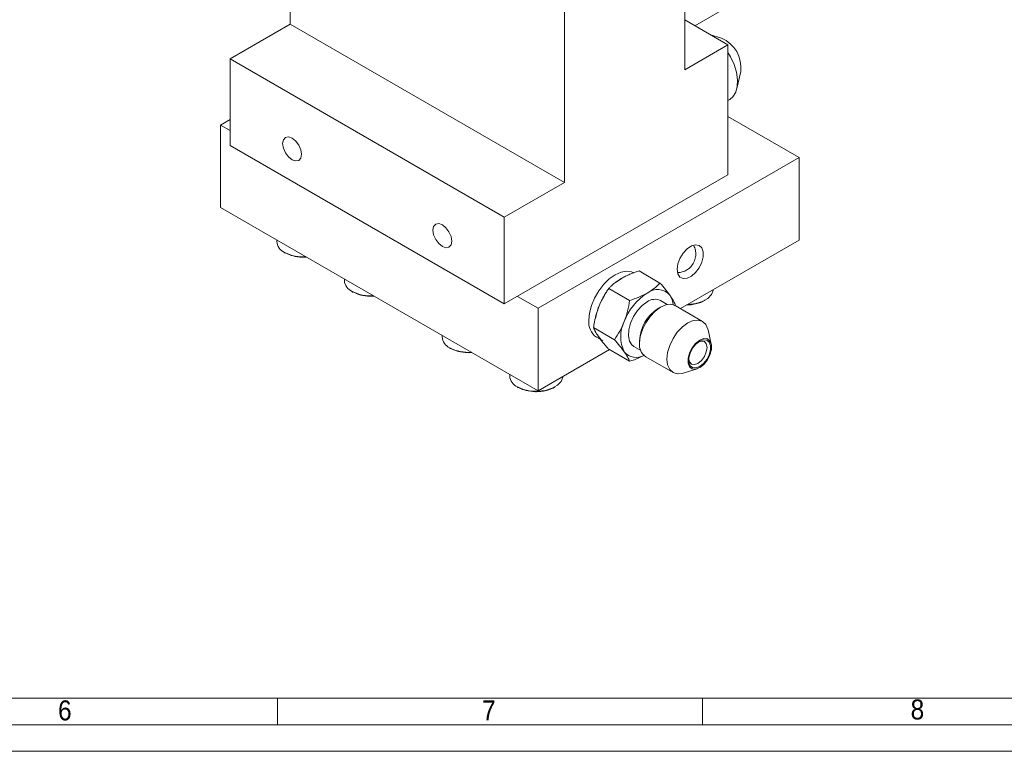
# Model space of a CAD drawing. Header units: millimetres. Extents: x 10 to 831, y 10 to 584.
# Tile 9 of 14: x 451 to 637, y 10 to 148. Entities that reach past the tile are written whole.
import ezdxf

# ---------------------------------------------------------------- set-up
doc = ezdxf.new("R2010")
doc.units = ezdxf.units.MM
doc.linetypes.add('SLD-Solido', pattern=[0])
doc.styles.add('SLDTEXTSTYLE2', font='GOTHIC.TTF', dxfattribs={"width": 0.913})

msp = doc.modelspace()

# ---------------------------------------------------------------- linework, layer by layer
at = {"color": 7, "linetype": 'SLD-Solido', "lineweight": 15}
for p, q in [((502.38559, 146.83302), (502.38559, 172.96445)), ((576.63181, 138.26206), (576.63181, 164.39217)), ((554.00439, 153.77886), (554.00439, 117.03413)), ((578.5632, 146.5358), (588.20251, 152.10045)), ((491.07189, 140.30176), (502.38559, 146.83302)), ((554.00439, 117.03413), (502.38559, 146.83302)), ((576.63181, 147.65076), (584.76354, 142.95641)), ((583.56345, 144.19217), (581.493, 144.84445)), ((584.76354, 142.95641), (576.63181, 138.26206)), ((584.76354, 118.46018), (584.76354, 142.95641)), ((542.69068, 110.50286), (491.07189, 140.30176)), ((491.07189, 123.97094), (491.07189, 140.30176)), ((586.46894, 134.71065), (587.1823, 137.92346)), ((584.76354, 132.45738), (585.11474, 132.66012)), ((489.30412, 127.84888), (491.07189, 128.86939)), ((584.76353, 129.48169), (598.19856, 121.72582)), ((489.30412, 127.84888), (491.07189, 126.82837)), ((489.30412, 112.33461), (489.30412, 127.84888)), ((542.69068, 94.17204), (491.07189, 123.97094)), ((598.19856, 121.72582), (549.05464, 93.35564)), ((598.19856, 121.72582), (598.19856, 106.21155)), ((542.69068, 94.17204), (584.76354, 118.46018)), ((554.00439, 117.03413), (542.69068, 110.50286)), ((549.05464, 77.84136), (489.30412, 112.33461)), ((542.69068, 110.50286), (542.69068, 94.17204)), ((499.86047, 106.24056), (499.86047, 105.92482)), ((598.19856, 106.21155), (575.82564, 93.29593)), ((571.97638, 98.11769), (568.05225, 100.38304)), ((512.58839, 98.89288), (512.58839, 98.57715)), ((564.75241, 98.98852), (563.73399, 98.2783)), ((566.26091, 94.81821), (562.33677, 97.08357)), ((545.16556, 95.60076), (549.05464, 93.35564)), ((573.364, 94.07544), (572.06085, 94.82773)), ((549.05464, 93.35564), (549.05464, 77.84136)), ((572.07431, 93.58206), (571.68148, 93.35522)), ((574.83412, 94.05164), (574.79624, 93.85296)), ((579.99169, 90.89092), (574.85285, 93.85751)), ((563.40317, 87.45269), (559.47903, 89.71805)), ((581.64068, 86.61307), (581.04496, 89.29607)), ((530.97317, 88.27958), (530.97317, 87.96385)), ((560.05062, 87.90434), (560.89192, 87.41866)), ((560.05062, 87.90434), (560.89192, 87.41866)), ((568.14608, 87.23106), (568.14608, 86.77744)), ((562.46065, 85.58049), (549.05464, 77.84136)), ((562.33677, 85.652), (566.26091, 83.38664)), ((567.06063, 86.16616), (568.36378, 85.41387)), ((569.29705, 84.23354), (574.4359, 81.26695)), ((576.34372, 81.1524), (578.96504, 81.97824)), ((543.70109, 80.93191), (543.70109, 80.61617)), ((20, 20), (821, 20))]:
    msp.add_line(p, q, dxfattribs=at)
at = {"color": 7, "linetype": 'SLD-Solido', "lineweight": 0}
for p, q in [((500, 20), (500, 15)), ((580, 20), (580, 15)), ((15, 15), (826, 15)), ((10, 10), (831, 10))]:
    msp.add_line(p, q, dxfattribs=at)
at = {"color": 7, "linetype": 'SLD-Solido', "lineweight": 15, "flags": 128}
for points in [[(585.11474, 132.66012), (585.71681, 133.15162), (586.24536, 134.00134), (586.53813, 135.09404), (586.58042, 136.37492), (586.37013, 137.77977), (585.91779, 139.23812), (585.24609, 140.67686), (584.76354, 141.48193)], [(502.73915, 125.40098), (503.41564, 124.85506), (503.98915, 124.08148), (504.37235, 123.198), (504.50692, 122.33912), (504.37235, 121.63561), (503.98915, 121.19457), (503.41564, 121.08314), (502.73915, 121.31828), (502.06265, 121.8642), (501.48915, 122.63779), (501.10594, 123.52127), (500.97138, 124.38014), (501.10594, 125.08365), (501.48915, 125.52469), (502.06265, 125.63613), (502.73915, 125.40098)], [(531.02342, 109.07282), (531.69991, 108.5269), (532.27342, 107.75331), (532.65662, 106.86983), (532.79119, 106.01096), (532.65662, 105.30745), (532.27342, 104.86641), (531.69991, 104.75497), (531.02342, 104.99012), (530.34692, 105.53604), (529.77342, 106.30963), (529.39022, 107.1931), (529.25565, 108.05198), (529.39022, 108.75549), (529.77342, 109.19653), (530.34692, 109.30797), (531.02342, 109.07282)], [(575.21759, 100.70205), (575.35169, 99.8515), (575.73944, 99.24795), (576.33884, 98.9568), (577.08492, 99.0096), (577.89684, 99.40061), (578.68661, 100.08749), (579.36865, 100.99579), (579.86905, 102.02707), (580.13359, 103.0696), (580.13359, 104.01039), (579.86905, 104.74749), (579.36865, 105.20103), (578.68661, 105.32186), (577.89684, 105.09688), (577.08492, 104.55048), (576.33884, 103.74186), (575.73944, 102.75866), (575.35169, 101.70741), (575.21759, 100.70205)], [(558.60058, 91.10925), (558.72469, 92.45278), (559.09076, 93.87221), (559.68046, 95.29639), (560.46422, 96.65388), (561.40272, 97.87664), (562.44891, 98.90332), (563.55033, 99.68247), (564.65175, 100.175), (565.69795, 100.35622), (566.63645, 100.21704), (567.05005, 100.02903)], [(581.98271, 96.85033), (581.97262, 96.73842), (581.67011, 95.93563), (580.98807, 95.21456), (579.98175, 94.63362), (578.73268, 94.23989), (577.34206, 94.06525), (577.1482, 94.05943)], [(569.56074, 94.58017), (568.60674, 93.87802), (567.7235, 92.92511), (566.97652, 91.79212), (566.4212, 90.56308), (566.09872, 89.32912), (566.03301, 88.18179), (566.22893, 87.20615), (566.67195, 86.47458), (567.06063, 86.16616)], [(574.85285, 93.85751), (574.03938, 94.10864), (573.09181, 94.01487), (572.07494, 93.58243), (571.05808, 92.84082), (570.11051, 91.84056), (569.29682, 90.64983), (568.67245, 89.34976), (568.27996, 88.02897), (568.14608, 86.77744)], [(581.04496, 89.29607), (581.00878, 89.44397), (580.61629, 90.31161), (579.99192, 90.89079), (579.17823, 91.14205), (578.23066, 91.04827), (577.21379, 90.61584), (576.19693, 89.87423), (575.24936, 88.87397), (574.43567, 87.68323), (573.8113, 86.38317), (573.41881, 85.06237), (573.28493, 83.81085), (573.41881, 82.71389), (573.8113, 81.84626), (574.43567, 81.26708), (575.24936, 81.01582), (576.19693, 81.10959), (576.34372, 81.1524)], [(579.46023, 87.3642), (578.69546, 86.76699), (578.02293, 85.93036), (577.52376, 84.95524), (577.25816, 83.95924), (577.25816, 83.06248), (577.52376, 82.37314), (578.02293, 81.97435), (578.69546, 81.91421), (579.46023, 82.19999), (580.22501, 82.7972), (580.89754, 83.63382), (581.39671, 84.60894), (581.66231, 85.60494), (581.66231, 86.5017), (581.39671, 87.19105), (580.89754, 87.58984), (580.22501, 87.64998), (579.46023, 87.3642)], [(579.28007, 87.05248), (579.77446, 87.19571), (580.33247, 87.08729), (580.70533, 86.65815), (580.83626, 85.97364), (580.70533, 85.13796), (580.33247, 84.27833), (579.77446, 83.52563), (579.11622, 82.99445), (578.45799, 82.76566), (577.89998, 82.87407), (577.52712, 83.30321), (577.40404, 83.80273)], [(579.46023, 82.39861), (578.75429, 82.13482), (578.13349, 82.19033), (577.67272, 82.55844), (577.42754, 83.19476), (577.42754, 84.02253), (577.67272, 84.94192), (578.13349, 85.84203), (578.75429, 86.6143), (579.46023, 87.16558), (580.16618, 87.42937), (580.78698, 87.37386), (581.24775, 87.00575), (581.49292, 86.36943), (581.49292, 85.54165), (581.24775, 84.62226), (580.78698, 83.72215), (580.16618, 82.94989), (579.46023, 82.39861)], [(553.69844, 80.52217), (553.68835, 80.41026), (553.38584, 79.60747), (552.7038, 78.88639), (551.69748, 78.30546), (550.44841, 77.91173), (549.05779, 77.73709), (547.63826, 77.7957), (546.30484, 78.08281), (545.16556, 78.57515)]]:
    msp.add_lwpolyline(points, dxfattribs=at)
at = {"color": 7, "linetype": 'SLD-Solido', "lineweight": 15}
for centre, radius, start, end in [((581.21496, 138.6575), 6.01232, 352.9872516, 67.007331), ((502.3221, 106.14519), 2.47148, 185.1154632, 246.2046829), ((504.81833, 110.6323), 7.59908, 242.6314212, 274.2409459), ((515.05003, 98.79752), 2.47148, 185.1154854, 246.2046572), ((517.54625, 103.28463), 7.59908, 242.6314192, 274.2409446), ((571.50805, 93.8292), 3.07787, 40.5326612, 129.2483119), ((570.59889, 89.79412), 10.84853, 147.4551955, 171.1397919), ((575.35492, 87.16582), 10.74333, 122.6379171, 159.7729407), ((571.02284, 92.56253), 2.49171, 65.3808619, 125.9294275), ((570.48033, 93.64877), 4.0115, 5.356396, 32.9294663), ((575.69567, 86.95533), 7.55462, 122.0970598, 177.9082945), ((562.02014, 90.72592), 3.44098, 173.6037689, 235.0840427), ((570.99028, 88.02234), 6.39077, 153.4364078, 206.5635922), ((533.4348, 88.18421), 2.47148, 185.1154906, 246.2046699), ((562.63045, 89.48824), 2.6621, 204.7081327, 238.8324219), ((535.93102, 92.67127), 7.59903, 242.6313054, 274.2410684), ((570.7859, 86.43948), 2.66137, 172.7044273, 235.9833602), ((567.52468, 87.00274), 2.9059, 219.2425094, 299.6953252), ((546.16273, 80.83654), 2.47148, 185.1155159, 246.2046445)]:
    msp.add_arc(centre, radius, start, end, dxfattribs=at)
for points, knots in [([(501.50171, 103.78172), (501.46005, 103.75767), (501.41123, 103.74942), (501.34219, 103.78928), (501.32494, 103.83569), (501.32494, 103.88381)], [0, 0, 0, 0, 0.5, 0.5, 1, 1, 1, 1]), ([(501.50171, 103.78172), (501.84585, 103.61287), (502.62529, 103.23042), (503.94801, 103.00352), (504.94697, 102.95366), (505.36156, 103.00276), (505.45079, 103.01333)], [0, 0, 0, 0, 0.311705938, 0.705986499, 0.936721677, 1, 1, 1, 1]), ([(575.33981, 100.0776), (575.62664, 100.10164), (576.23113, 100.15229), (576.98827, 100.50748), (577.7028, 101.04265), (578.29364, 101.77717), (578.61295, 102.59818), (578.73338, 103.36927), (578.7032, 104.08995), (578.55182, 104.76674), (578.33149, 105.11252), (578.2694, 105.20997)], [0, 0, 0, 0, 0.121071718, 0.255149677, 0.346507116, 0.497998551, 0.646907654, 0.713620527, 0.827044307, 0.951256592, 1, 1, 1, 1]), ([(568.05224, 100.38304), (567.92728, 100.34266), (567.68051, 100.26291), (567.32081, 100.13899), (566.97494, 100.01385), (566.64326, 99.88709), (566.28701, 99.74319), (565.90909, 99.57983), (565.37562, 99.33021), (564.74508, 98.99623), (564.16693, 98.63291), (563.73686, 98.32721), (563.40076, 98.06875), (563.04995, 97.7738), (562.68417, 97.43851), (562.45424, 97.20359), (562.33677, 97.08357)], [0, 0, 0, 0, 0.052357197, 0.103388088, 0.153119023, 0.201578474, 0.248797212, 0.312063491, 0.374138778, 0.499802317, 0.624517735, 0.686189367, 0.749154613, 0.829137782, 0.91270764, 1, 1, 1, 1]), ([(514.22963, 96.43405), (514.18797, 96.40999), (514.13915, 96.40174), (514.07012, 96.44161), (514.05286, 96.48802), (514.05286, 96.53613)], [0, 0, 0, 0, 0.5, 0.5, 1, 1, 1, 1]), ([(514.22963, 96.43405), (514.57377, 96.26519), (515.35321, 95.88275), (516.67593, 95.65585), (517.67489, 95.60598), (518.08949, 95.65509), (518.17872, 95.66566)], [0, 0, 0, 0, 0.311706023, 0.705986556, 0.936721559, 1, 1, 1, 1]), ([(562.33677, 97.08357), (562.26025, 96.97344), (562.10916, 96.75597), (561.89229, 96.42652), (561.68641, 96.10002), (561.49194, 95.77597), (561.28739, 95.41691), (561.07577, 95.02017), (560.78572, 94.43079), (560.45752, 93.66735), (560.18075, 92.87347), (559.98969, 92.22305), (559.84954, 91.68527), (559.71439, 91.08423), (559.58562, 90.4137), (559.51507, 89.95327), (559.47903, 89.71805)], [0, 0, 0, 0, 0.052552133, 0.103769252, 0.15367802, 0.202307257, 0.249688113, 0.312472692, 0.374087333, 0.499064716, 0.624724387, 0.686564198, 0.749707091, 0.829520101, 0.912906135, 1, 1, 1, 1]), ([(569.56074, 96.21273), (570.04843, 96.49427), (570.48731, 96.79643), (571.28496, 97.43462), (571.64431, 97.77039), (571.97638, 98.11769)], [0, 0, 0, 0, 0.5, 0.5, 1, 1, 1, 1]), ([(573.84735, 95.82945), (573.6035, 96.17639), (573.32066, 96.54309), (572.69096, 97.3089), (572.34457, 97.70777), (571.97638, 98.11769)], [0, 0, 0, 0, 0.5, 0.5, 1, 1, 1, 1]), ([(565.27413, 90.88024), (565.51798, 91.50872), (565.71629, 92.15317), (566.03815, 93.46831), (566.16225, 94.1388), (566.26091, 94.81821)], [0, 0, 0, 0, 0.5, 0.5, 1, 1, 1, 1]), ([(566.26091, 94.81821), (566.86251, 95.00992), (567.44415, 95.21736), (568.54964, 95.67783), (569.07305, 95.9312), (569.56074, 96.21273)], [0, 0, 0, 0, 0.5, 0.5, 1, 1, 1, 1]), ([(573.84735, 95.82945), (574.09119, 95.4825), (574.2895, 95.1646), (574.61136, 94.57651), (574.73547, 94.30595), (574.83412, 94.05164)], [0, 0, 0, 0, 0.5, 0.5, 1, 1, 1, 1]), ([(577.06196, 94.00964), (577.1438, 94.00707), (577.58502, 93.99316), (578.40474, 94.10214), (579.43726, 94.36657), (580.1711, 94.66108), (580.46314, 94.88765), (580.52035, 94.93203)], [0, 0, 0, 0, 0.062458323, 0.336735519, 0.627401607, 0.927013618, 1, 1, 1, 1]), ([(563.40317, 87.45269), (563.77135, 87.97651), (564.11775, 88.51867), (564.74745, 89.65609), (565.03029, 90.25175), (565.27413, 90.88024)], [0, 0, 0, 0, 0.5, 0.5, 1, 1, 1, 1]), ([(559.47903, 89.71805), (559.5004, 89.66425), (559.54258, 89.55802), (559.61416, 89.39454), (559.69085, 89.2306), (559.77327, 89.06579), (559.87165, 88.88068), (559.98964, 88.67292), (560.1807, 88.35873), (560.45751, 87.94327), (560.78565, 87.49849), (561.0757, 87.1282), (561.327, 86.81794), (561.62156, 86.46646), (561.96425, 86.06948), (562.21081, 85.79316), (562.33677, 85.652)], [0, 0, 0, 0, 0.052686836, 0.104032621, 0.154064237, 0.202810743, 0.250303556, 0.313382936, 0.375286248, 0.500945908, 0.62592328, 0.687474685, 0.75032249, 0.829946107, 0.913127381, 1, 1, 1, 1]), ([(565.27413, 85.16445), (565.03029, 85.5114), (564.74745, 85.87809), (564.11775, 86.6439), (563.77135, 87.04278), (563.40317, 87.45269)], [0, 0, 0, 0, 0.5, 0.5, 1, 1, 1, 1]), ([(532.61441, 85.82074), (532.57274, 85.79669), (532.52393, 85.78844), (532.45489, 85.8283), (532.43763, 85.87471), (532.43763, 85.92283)], [0, 0, 0, 0, 0.5, 0.5, 1, 1, 1, 1]), ([(532.61441, 85.82074), (532.95855, 85.65189), (533.73799, 85.26944), (535.06071, 85.04254), (536.05967, 84.99268), (536.47426, 85.04178), (536.56349, 85.05235)], [0, 0, 0, 0, 0.311705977, 0.705986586, 0.936721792, 1, 1, 1, 1]), ([(566.26091, 83.38664), (566.16225, 83.64096), (566.03815, 83.91151), (565.71629, 84.49961), (565.51798, 84.8175), (565.27413, 85.16445)], [0, 0, 0, 0, 0.5, 0.5, 1, 1, 1, 1]), ([(569.05032, 84.531), (568.71281, 84.35595), (567.86019, 83.91373), (566.86323, 83.58516), (566.26091, 83.38664)], [0, 0, 0, 0, 0.395845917, 1, 1, 1, 1]), ([(545.34233, 78.47307), (545.30067, 78.44902), (545.25185, 78.44077), (545.18281, 78.48063), (545.16556, 78.52704), (545.16556, 78.57515)], [0, 0, 0, 0, 0.5, 0.5, 1, 1, 1, 1]), ([(545.34233, 78.47307), (545.68624, 78.30502), (546.46518, 77.92438), (547.7918, 77.68354), (549.05225, 77.65554), (550.12038, 77.76699), (551.15301, 78.04046), (551.88683, 78.33282), (552.17887, 78.55947), (552.23608, 78.60387)], [0, 0, 0, 0, 0.173924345, 0.393923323, 0.52266795, 0.662311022, 0.810298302, 0.962840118, 1, 1, 1, 1])]:
    msp.add_open_spline(points, degree=3, knots=knots, dxfattribs=at)

# ---------------------------------------------------------------- texts
at = {"color": 7, "linetype": 'Continuous', "lineweight": 0, "char_height": 3.762, "attachment_point": 1, "style": 'SLDTEXTSTYLE2'}
for s, insert in [('6', (458.70004, 19.57924)), ('7', (538.50698, 19.57924)), ('8', (619.15759, 19.75113))]:
    msp.add_mtext(s, dxfattribs=dict(at, insert=insert))

doc.saveas('drawing.dxf')
